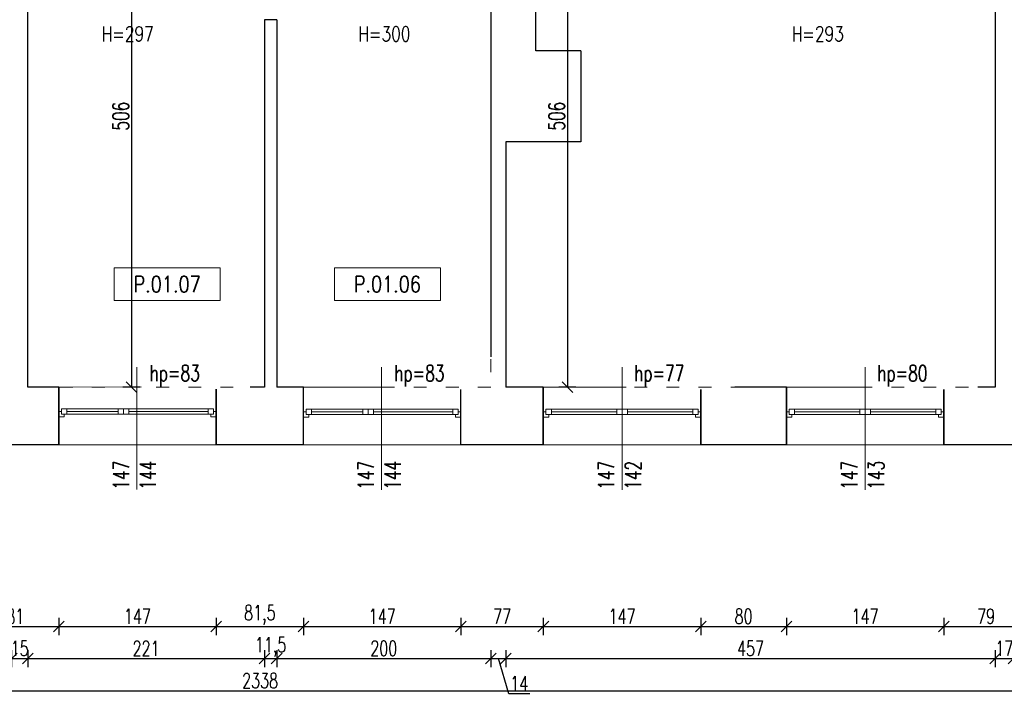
# Model space of a CAD drawing. Header units: inches. Extents: x 4551 to 8756, y -20806 to 359.
# Tile 11 of 35: x 5986 to 6905, y -8867 to -8232. Entities that reach past the tile are written whole.
import ezdxf

# ---------------------------------------------------------------- set-up
doc = ezdxf.new("R2010")
doc.units = ezdxf.units.IN
doc.header["$MEASUREMENT"] = 0
doc.linetypes.add('ACAD_ISO03W100', pattern=[30, 12, -18])
doc.layers.add('0_RID_NIEDRUKOWALNA', color=7, linetype='ACAD_ISO03W100', lineweight=0, plot=False)
for name, color, linetype, lineweight in [('0_RID_STOLARKA', 7, 'Continuous', 5), ('A-AREA-IDEN', 202, 'Continuous', 9), ('A_opisy-stolarka', 7, 'Continuous', 9), ('K-MUR', 1, 'Continuous', 30), ('K-WYMIARY', 150, 'Continuous', 5), ('WYMIAR_PB', 115, 'Continuous', 5)]:
    doc.layers.add(name, color=color, linetype=linetype, lineweight=lineweight)
doc.styles.add('1 100 MAŁE', font='romans.shx', dxfattribs={"width": 0.8, "height": 16})
doc.styles.add('RomanS', font='romans.shx', dxfattribs={"width": 0.8})
doc.styles.add('standard_1', font='romans.shx', dxfattribs={"width": 0.7})
doc.dimstyles.new('ISO-100', dxfattribs={"dimtxt": 15, "dimasz": 10, "dimexe": 8, "dimexo": 0.425, "dimgap": 2.5, "dimtad": 1, "dimdec": 1, "dimrnd": 0.5, "dimtxsty": 'standard_1', "dimblk": 'OBLIQUE', "dimcen": 10, "dimadec": 0, "dimazin": 0, "dimtfac": 1, "dimtdec": 0, "dimtmove": 0, "dimatfit": 3, "dimldrblk": 'OBLIQUE', "dimfxl": 8, "dimfxlon": 1, "dimarcsym": 0})

# ---------------------------------------------------------------- blocks, each defined once
blk = doc.blocks.new('_Oblique')
at = {"color": 0, "linetype": 'ByBlock', "lineweight": -2}
blk.add_line((-0.5, -0.5), (0.5, 0.5), dxfattribs=at)
blk = doc.blocks.new('*D96')
at = {"layer": 'Defpoints', "color": 0}
for p in [(5041.13, -8659.17), (7379.13, -8659.17), (7379.13, -8858.72)]:
    blk.add_point(p, dxfattribs=at)
at = {"layer": 'K-WYMIARY', "color": 0, "lineweight": -2}
for p, q in [((5041.13, -8850.72), (5041.13, -8866.72)), ((7379.13, -8850.72), (7379.13, -8866.72)), ((5041.13, -8858.72), (7379.13, -8858.72))]:
    blk.add_line(p, q, dxfattribs=at)
at = {"layer": 'K-WYMIARY', "color": 0, "lineweight": -2, "xscale": 10, "yscale": 10, "zscale": 10, "rotation": 180}
blk.add_blockref('_Oblique', (5041.13, -8858.72), dxfattribs=at)
at = {"layer": 'K-WYMIARY', "color": 0, "lineweight": -2, "xscale": 10, "yscale": 10, "zscale": 10}
blk.add_blockref('_Oblique', (7379.13, -8858.72), dxfattribs=at)
at = {"layer": 'K-WYMIARY', "color": 0, "insert": (6210.13, -8849.22), "char_height": 14, "attachment_point": 5, "style": 'standard_1'}
blk.add_mtext('2338', dxfattribs=at)
blk = doc.blocks.new('*D97')
at = {"layer": 'Defpoints', "color": 0}
for p in [(5978.13, -8575.17), (5993.13, -8575.17), (5993.13, -8828.72)]:
    blk.add_point(p, dxfattribs=at)
at = {"layer": 'K-WYMIARY', "color": 0, "lineweight": -2}
for p, q in [((5978.13, -8820.72), (5978.13, -8836.72)), ((5993.13, -8820.72), (5993.13, -8836.72)), ((5978.13, -8828.72), (5993.13, -8828.72))]:
    blk.add_line(p, q, dxfattribs=at)
at = {"layer": 'K-WYMIARY', "color": 0, "lineweight": -2, "xscale": 10, "yscale": 10, "zscale": 10, "rotation": 180}
blk.add_blockref('_Oblique', (5978.13, -8828.72), dxfattribs=at)
at = {"layer": 'K-WYMIARY', "color": 0, "lineweight": -2, "xscale": 10, "yscale": 10, "zscale": 10}
blk.add_blockref('_Oblique', (5993.13, -8828.72), dxfattribs=at)
at = {"layer": 'K-WYMIARY', "color": 0, "insert": (5985.63, -8819.22), "char_height": 14, "attachment_point": 5, "style": 'standard_1'}
blk.add_mtext('15', dxfattribs=at)
blk = doc.blocks.new('*D98')
at = {"layer": 'Defpoints', "color": 0}
for p in [(5993.13, -8575.17), (6214.13, -8575.17), (6214.13, -8828.72)]:
    blk.add_point(p, dxfattribs=at)
at = {"layer": 'K-WYMIARY', "color": 0, "lineweight": -2}
for p, q in [((5993.13, -8820.72), (5993.13, -8836.72)), ((6214.13, -8820.72), (6214.13, -8836.72)), ((5993.13, -8828.72), (6214.13, -8828.72))]:
    blk.add_line(p, q, dxfattribs=at)
at = {"layer": 'K-WYMIARY', "color": 0, "lineweight": -2, "xscale": 10, "yscale": 10, "zscale": 10, "rotation": 180}
blk.add_blockref('_Oblique', (5993.13, -8828.72), dxfattribs=at)
at = {"layer": 'K-WYMIARY', "color": 0, "lineweight": -2, "xscale": 10, "yscale": 10, "zscale": 10}
blk.add_blockref('_Oblique', (6214.13, -8828.72), dxfattribs=at)
at = {"layer": 'K-WYMIARY', "color": 0, "insert": (6103.63, -8819.22), "char_height": 14, "attachment_point": 5, "style": 'standard_1'}
blk.add_mtext('221', dxfattribs=at)
blk = doc.blocks.new('*D99')
at = {"layer": 'Defpoints', "color": 0}
for p in [(6214.13, -8575.17), (6225.63, -8575.17), (6225.63, -8828.72)]:
    blk.add_point(p, dxfattribs=at)
at = {"layer": 'K-WYMIARY', "color": 0, "lineweight": -2}
for p, q in [((6214.13, -8820.72), (6214.13, -8836.72)), ((6225.63, -8820.72), (6225.63, -8836.72)), ((6214.13, -8828.72), (6225.63, -8828.72))]:
    blk.add_line(p, q, dxfattribs=at)
at = {"layer": 'K-WYMIARY', "color": 0, "lineweight": -2, "xscale": 10, "yscale": 10, "zscale": 10, "rotation": 180}
blk.add_blockref('_Oblique', (6214.13, -8828.72), dxfattribs=at)
at = {"layer": 'K-WYMIARY', "color": 0, "lineweight": -2, "xscale": 10, "yscale": 10, "zscale": 10}
blk.add_blockref('_Oblique', (6225.63, -8828.72), dxfattribs=at)
at = {"layer": 'K-WYMIARY', "color": 0, "insert": (6219.88, -8817.88), "char_height": 14, "attachment_point": 5, "style": 'standard_1'}
blk.add_mtext('11,5', dxfattribs=at)
blk = doc.blocks.new('*D100')
at = {"layer": 'Defpoints', "color": 0}
for p in [(6225.63, -8575.17), (6425.63, -8575.17), (6425.63, -8828.72)]:
    blk.add_point(p, dxfattribs=at)
at = {"layer": 'K-WYMIARY', "color": 0, "lineweight": -2}
for p, q in [((6225.63, -8820.72), (6225.63, -8836.72)), ((6425.63, -8820.72), (6425.63, -8836.72)), ((6225.63, -8828.72), (6425.63, -8828.72))]:
    blk.add_line(p, q, dxfattribs=at)
at = {"layer": 'K-WYMIARY', "color": 0, "lineweight": -2, "xscale": 10, "yscale": 10, "zscale": 10, "rotation": 180}
blk.add_blockref('_Oblique', (6225.63, -8828.72), dxfattribs=at)
at = {"layer": 'K-WYMIARY', "color": 0, "lineweight": -2, "xscale": 10, "yscale": 10, "zscale": 10}
blk.add_blockref('_Oblique', (6425.63, -8828.72), dxfattribs=at)
at = {"layer": 'K-WYMIARY', "color": 0, "insert": (6325.63, -8819.22), "char_height": 14, "attachment_point": 5, "style": 'standard_1'}
blk.add_mtext('200', dxfattribs=at)
blk = doc.blocks.new('*D101')
at = {"layer": 'Defpoints', "color": 0}
for p in [(6425.63, -8575.17), (6439.63, -8575.17), (6439.63, -8828.72)]:
    blk.add_point(p, dxfattribs=at)
at = {"layer": 'K-WYMIARY', "color": 0, "lineweight": -2}
for p, q in [((6425.63, -8820.72), (6425.63, -8836.72)), ((6439.63, -8820.72), (6439.63, -8836.72)), ((6425.63, -8828.72), (6439.63, -8828.72)), ((6442.46, -8861.47), (6432.63, -8828.72)), ((6461.92, -8861.47), (6442.46, -8861.47))]:
    blk.add_line(p, q, dxfattribs=at)
at = {"layer": 'K-WYMIARY', "color": 0, "lineweight": -2, "xscale": 10, "yscale": 10, "zscale": 10, "rotation": 180}
blk.add_blockref('_Oblique', (6425.63, -8828.72), dxfattribs=at)
at = {"layer": 'K-WYMIARY', "color": 0, "lineweight": -2, "xscale": 10, "yscale": 10, "zscale": 10}
blk.add_blockref('_Oblique', (6439.63, -8828.72), dxfattribs=at)
at = {"layer": 'K-WYMIARY', "color": 0, "insert": (6452.19, -8851.97), "char_height": 14, "attachment_point": 5, "style": 'standard_1'}
blk.add_mtext('14', dxfattribs=at)
blk = doc.blocks.new('*D102')
at = {"layer": 'Defpoints', "color": 0}
for p in [(6439.63, -8575.17), (6896.63, -8575.17), (6896.63, -8828.72)]:
    blk.add_point(p, dxfattribs=at)
at = {"layer": 'K-WYMIARY', "color": 0, "lineweight": -2}
for p, q in [((6439.63, -8820.72), (6439.63, -8836.72)), ((6896.63, -8820.72), (6896.63, -8836.72)), ((6439.63, -8828.72), (6896.63, -8828.72))]:
    blk.add_line(p, q, dxfattribs=at)
at = {"layer": 'K-WYMIARY', "color": 0, "lineweight": -2, "xscale": 10, "yscale": 10, "zscale": 10, "rotation": 180}
blk.add_blockref('_Oblique', (6439.63, -8828.72), dxfattribs=at)
at = {"layer": 'K-WYMIARY', "color": 0, "lineweight": -2, "xscale": 10, "yscale": 10, "zscale": 10}
blk.add_blockref('_Oblique', (6896.63, -8828.72), dxfattribs=at)
at = {"layer": 'K-WYMIARY', "color": 0, "insert": (6668.13, -8819.22), "char_height": 14, "attachment_point": 5, "style": 'standard_1'}
blk.add_mtext('457', dxfattribs=at)
blk = doc.blocks.new('*D103')
at = {"layer": 'Defpoints', "color": 0}
for p in [(6896.63, -8575.17), (6913.63, -8575.17), (6913.63, -8828.72)]:
    blk.add_point(p, dxfattribs=at)
at = {"layer": 'K-WYMIARY', "color": 0, "lineweight": -2}
for p, q in [((6896.63, -8820.72), (6896.63, -8836.72)), ((6913.63, -8820.72), (6913.63, -8836.72)), ((6896.63, -8828.72), (6913.63, -8828.72))]:
    blk.add_line(p, q, dxfattribs=at)
at = {"layer": 'K-WYMIARY', "color": 0, "lineweight": -2, "xscale": 10, "yscale": 10, "zscale": 10, "rotation": 180}
blk.add_blockref('_Oblique', (6896.63, -8828.72), dxfattribs=at)
at = {"layer": 'K-WYMIARY', "color": 0, "lineweight": -2, "xscale": 10, "yscale": 10, "zscale": 10}
blk.add_blockref('_Oblique', (6913.63, -8828.72), dxfattribs=at)
at = {"layer": 'K-WYMIARY', "color": 0, "insert": (6905.13, -8819.22), "char_height": 14, "attachment_point": 5, "style": 'standard_1'}
blk.add_mtext('17', dxfattribs=at)
blk = doc.blocks.new('*D116')
at = {"layer": 'Defpoints', "color": 0}
for p in [(5940.93, -8629.17), (6022.13, -8629.17), (6022.13, -8798.72)]:
    blk.add_point(p, dxfattribs=at)
at = {"layer": 'K-WYMIARY', "color": 0, "lineweight": -2}
for p, q in [((5940.93, -8790.72), (5940.93, -8806.72)), ((5940.93, -8798.72), (6022.13, -8798.72)), ((6022.13, -8790.72), (6022.13, -8806.72))]:
    blk.add_line(p, q, dxfattribs=at)
at = {"layer": 'K-WYMIARY', "color": 0, "lineweight": -2, "xscale": 10, "yscale": 10, "zscale": 10, "rotation": 180}
blk.add_blockref('_Oblique', (5940.93, -8798.72), dxfattribs=at)
at = {"layer": 'K-WYMIARY', "color": 0, "lineweight": -2, "xscale": 10, "yscale": 10, "zscale": 10}
blk.add_blockref('_Oblique', (6022.13, -8798.72), dxfattribs=at)
at = {"layer": 'K-WYMIARY', "color": 0, "insert": (5981.53, -8789.22), "char_height": 14, "attachment_point": 5, "style": 'standard_1'}
blk.add_mtext('81', dxfattribs=at)
blk = doc.blocks.new('*D117')
at = {"layer": 'Defpoints', "color": 0}
for p in [(6022.13, -8629.17), (6169.13, -8629.69), (6169.13, -8798.72)]:
    blk.add_point(p, dxfattribs=at)
at = {"layer": 'K-WYMIARY', "color": 0, "lineweight": -2}
for p, q in [((6022.13, -8790.72), (6022.13, -8806.72)), ((6022.13, -8798.72), (6169.13, -8798.72)), ((6169.13, -8790.72), (6169.13, -8806.72))]:
    blk.add_line(p, q, dxfattribs=at)
at = {"layer": 'K-WYMIARY', "color": 0, "lineweight": -2, "xscale": 10, "yscale": 10, "zscale": 10, "rotation": 180}
blk.add_blockref('_Oblique', (6022.13, -8798.72), dxfattribs=at)
at = {"layer": 'K-WYMIARY', "color": 0, "lineweight": -2, "xscale": 10, "yscale": 10, "zscale": 10}
blk.add_blockref('_Oblique', (6169.13, -8798.72), dxfattribs=at)
at = {"layer": 'K-WYMIARY', "color": 0, "insert": (6095.63, -8789.22), "char_height": 14, "attachment_point": 5, "style": 'standard_1'}
blk.add_mtext('147', dxfattribs=at)
blk = doc.blocks.new('*D118')
at = {"layer": 'Defpoints', "color": 0}
for p in [(6169.13, -8629.69), (6250.63, -8629.17), (6250.63, -8798.72)]:
    blk.add_point(p, dxfattribs=at)
at = {"layer": 'K-WYMIARY', "color": 0, "lineweight": -2}
for p, q in [((6169.13, -8790.72), (6169.13, -8806.72)), ((6169.13, -8798.72), (6250.63, -8798.72)), ((6250.63, -8790.72), (6250.63, -8806.72))]:
    blk.add_line(p, q, dxfattribs=at)
at = {"layer": 'K-WYMIARY', "color": 0, "lineweight": -2, "xscale": 10, "yscale": 10, "zscale": 10, "rotation": 180}
blk.add_blockref('_Oblique', (6169.13, -8798.72), dxfattribs=at)
at = {"layer": 'K-WYMIARY', "color": 0, "lineweight": -2, "xscale": 10, "yscale": 10, "zscale": 10}
blk.add_blockref('_Oblique', (6250.63, -8798.72), dxfattribs=at)
at = {"layer": 'K-WYMIARY', "color": 0, "insert": (6209.88, -8787.88), "char_height": 14, "attachment_point": 5, "style": 'standard_1'}
blk.add_mtext('81,5', dxfattribs=at)
blk = doc.blocks.new('*D119')
at = {"layer": 'Defpoints', "color": 0}
for p in [(6250.63, -8629.17), (6397.63, -8629.17), (6397.63, -8798.72)]:
    blk.add_point(p, dxfattribs=at)
at = {"layer": 'K-WYMIARY', "color": 0, "lineweight": -2}
for p, q in [((6250.63, -8790.72), (6250.63, -8806.72)), ((6250.63, -8798.72), (6397.63, -8798.72)), ((6397.63, -8790.72), (6397.63, -8806.72))]:
    blk.add_line(p, q, dxfattribs=at)
at = {"layer": 'K-WYMIARY', "color": 0, "lineweight": -2, "xscale": 10, "yscale": 10, "zscale": 10, "rotation": 180}
blk.add_blockref('_Oblique', (6250.63, -8798.72), dxfattribs=at)
at = {"layer": 'K-WYMIARY', "color": 0, "lineweight": -2, "xscale": 10, "yscale": 10, "zscale": 10}
blk.add_blockref('_Oblique', (6397.63, -8798.72), dxfattribs=at)
at = {"layer": 'K-WYMIARY', "color": 0, "insert": (6324.13, -8789.22), "char_height": 14, "attachment_point": 5, "style": 'standard_1'}
blk.add_mtext('147', dxfattribs=at)
blk = doc.blocks.new('*D120')
at = {"layer": 'Defpoints', "color": 0}
for p in [(6397.63, -8629.17), (6474.63, -8629.17), (6474.63, -8798.72)]:
    blk.add_point(p, dxfattribs=at)
at = {"layer": 'K-WYMIARY', "color": 0, "lineweight": -2}
for p, q in [((6397.63, -8790.72), (6397.63, -8806.72)), ((6397.63, -8798.72), (6474.63, -8798.72)), ((6474.63, -8790.72), (6474.63, -8806.72))]:
    blk.add_line(p, q, dxfattribs=at)
at = {"layer": 'K-WYMIARY', "color": 0, "lineweight": -2, "xscale": 10, "yscale": 10, "zscale": 10, "rotation": 180}
blk.add_blockref('_Oblique', (6397.63, -8798.72), dxfattribs=at)
at = {"layer": 'K-WYMIARY', "color": 0, "lineweight": -2, "xscale": 10, "yscale": 10, "zscale": 10}
blk.add_blockref('_Oblique', (6474.63, -8798.72), dxfattribs=at)
at = {"layer": 'K-WYMIARY', "color": 0, "insert": (6436.13, -8789.22), "char_height": 14, "attachment_point": 5, "style": 'standard_1'}
blk.add_mtext('77', dxfattribs=at)
blk = doc.blocks.new('*D121')
at = {"layer": 'Defpoints', "color": 0}
for p in [(6474.63, -8629.17), (6621.63, -8629.17), (6621.63, -8798.72)]:
    blk.add_point(p, dxfattribs=at)
at = {"layer": 'K-WYMIARY', "color": 0, "lineweight": -2}
for p, q in [((6474.63, -8790.72), (6474.63, -8806.72)), ((6474.63, -8798.72), (6621.63, -8798.72)), ((6621.63, -8790.72), (6621.63, -8806.72))]:
    blk.add_line(p, q, dxfattribs=at)
at = {"layer": 'K-WYMIARY', "color": 0, "lineweight": -2, "xscale": 10, "yscale": 10, "zscale": 10, "rotation": 180}
blk.add_blockref('_Oblique', (6474.63, -8798.72), dxfattribs=at)
at = {"layer": 'K-WYMIARY', "color": 0, "lineweight": -2, "xscale": 10, "yscale": 10, "zscale": 10}
blk.add_blockref('_Oblique', (6621.63, -8798.72), dxfattribs=at)
at = {"layer": 'K-WYMIARY', "color": 0, "insert": (6548.13, -8789.22), "char_height": 14, "attachment_point": 5, "style": 'standard_1'}
blk.add_mtext('147', dxfattribs=at)
blk = doc.blocks.new('*D122')
at = {"layer": 'Defpoints', "color": 0}
for p in [(6621.63, -8629.17), (6701.63, -8629.17), (6701.63, -8798.72)]:
    blk.add_point(p, dxfattribs=at)
at = {"layer": 'K-WYMIARY', "color": 0, "lineweight": -2}
for p, q in [((6621.63, -8790.72), (6621.63, -8806.72)), ((6621.63, -8798.72), (6701.63, -8798.72)), ((6701.63, -8790.72), (6701.63, -8806.72))]:
    blk.add_line(p, q, dxfattribs=at)
at = {"layer": 'K-WYMIARY', "color": 0, "lineweight": -2, "xscale": 10, "yscale": 10, "zscale": 10, "rotation": 180}
blk.add_blockref('_Oblique', (6621.63, -8798.72), dxfattribs=at)
at = {"layer": 'K-WYMIARY', "color": 0, "lineweight": -2, "xscale": 10, "yscale": 10, "zscale": 10}
blk.add_blockref('_Oblique', (6701.63, -8798.72), dxfattribs=at)
at = {"layer": 'K-WYMIARY', "color": 0, "insert": (6661.63, -8789.22), "char_height": 14, "attachment_point": 5, "style": 'standard_1'}
blk.add_mtext('80', dxfattribs=at)
blk = doc.blocks.new('*D123')
at = {"layer": 'Defpoints', "color": 0}
for p in [(6701.63, -8629.17), (6848.63, -8629.17), (6848.63, -8798.72)]:
    blk.add_point(p, dxfattribs=at)
at = {"layer": 'K-WYMIARY', "color": 0, "lineweight": -2}
for p, q in [((6701.63, -8790.72), (6701.63, -8806.72)), ((6701.63, -8798.72), (6848.63, -8798.72)), ((6848.63, -8790.72), (6848.63, -8806.72))]:
    blk.add_line(p, q, dxfattribs=at)
at = {"layer": 'K-WYMIARY', "color": 0, "lineweight": -2, "xscale": 10, "yscale": 10, "zscale": 10, "rotation": 180}
blk.add_blockref('_Oblique', (6701.63, -8798.72), dxfattribs=at)
at = {"layer": 'K-WYMIARY', "color": 0, "lineweight": -2, "xscale": 10, "yscale": 10, "zscale": 10}
blk.add_blockref('_Oblique', (6848.63, -8798.72), dxfattribs=at)
at = {"layer": 'K-WYMIARY', "color": 0, "insert": (6775.13, -8789.22), "char_height": 14, "attachment_point": 5, "style": 'standard_1'}
blk.add_mtext('147', dxfattribs=at)
blk = doc.blocks.new('*D124')
at = {"layer": 'Defpoints', "color": 0}
for p in [(6848.63, -8629.17), (6927.63, -8629.17), (6927.63, -8798.72)]:
    blk.add_point(p, dxfattribs=at)
at = {"layer": 'K-WYMIARY', "color": 0, "lineweight": -2}
for p, q in [((6848.63, -8790.72), (6848.63, -8806.72)), ((6848.63, -8798.72), (6927.63, -8798.72)), ((6927.63, -8790.72), (6927.63, -8806.72))]:
    blk.add_line(p, q, dxfattribs=at)
at = {"layer": 'K-WYMIARY', "color": 0, "lineweight": -2, "xscale": 10, "yscale": 10, "zscale": 10, "rotation": 180}
blk.add_blockref('_Oblique', (6848.63, -8798.72), dxfattribs=at)
at = {"layer": 'K-WYMIARY', "color": 0, "lineweight": -2, "xscale": 10, "yscale": 10, "zscale": 10}
blk.add_blockref('_Oblique', (6927.63, -8798.72), dxfattribs=at)
at = {"layer": 'K-WYMIARY', "color": 0, "insert": (6888.13, -8789.22), "char_height": 14, "attachment_point": 5, "style": 'standard_1'}
blk.add_mtext('79', dxfattribs=at)
blk = doc.blocks.new('*D328')
at = {"layer": 'Defpoints', "color": 0}
for p in [(6214.13, -8069.17), (6090, -8575.17), (6195.13, -8575.17)]:
    blk.add_point(p, dxfattribs=at)
at = {"layer": 'K-WYMIARY', "color": 0, "lineweight": -2}
for p, q in [((6098, -8069.17), (6082, -8069.17)), ((6090, -8069.17), (6090, -8575.17)), ((6098, -8575.17), (6082, -8575.17))]:
    blk.add_line(p, q, dxfattribs=at)
at = {"layer": 'K-WYMIARY', "color": 0, "lineweight": -2, "xscale": 10, "yscale": 10, "zscale": 10}
for p, rotation in [((6090, -8069.17), 90), ((6090, -8575.17), 270)]:
    blk.add_blockref('_Oblique', p, dxfattribs=dict(at, rotation=rotation))
at = {"layer": 'K-WYMIARY', "color": 0, "insert": (6080, -8322.17), "char_height": 15, "attachment_point": 5, "rotation": 90, "style": 'standard_1'}
blk.add_mtext('506', dxfattribs=at)
blk = doc.blocks.new('*D330')
at = {"layer": 'Defpoints', "color": 0}
for p in [(6602.27, -8069.17), (6497.13, -8575.17), (6602.27, -8575.17)]:
    blk.add_point(p, dxfattribs=at)
at = {"layer": 'K-WYMIARY', "color": 0, "lineweight": -2}
for p, q in [((6505.13, -8069.17), (6489.13, -8069.17)), ((6497.13, -8069.17), (6497.13, -8575.17)), ((6505.13, -8575.17), (6489.13, -8575.17))]:
    blk.add_line(p, q, dxfattribs=at)
at = {"layer": 'K-WYMIARY', "color": 0, "lineweight": -2, "xscale": 10, "yscale": 10, "zscale": 10}
for p, rotation in [((6497.13, -8069.17), 90), ((6497.13, -8575.17), 270)]:
    blk.add_blockref('_Oblique', p, dxfattribs=dict(at, rotation=rotation))
at = {"layer": 'K-WYMIARY', "color": 0, "insert": (6487.13, -8322.17), "char_height": 15, "attachment_point": 5, "rotation": 90, "style": 'standard_1'}
blk.add_mtext('506', dxfattribs=at)

msp = doc.modelspace()

# ---------------------------------------------------------------- linework, layer by layer
at = {"layer": '0_RID_STOLARKA'}
for p, q in [((6024.63, -8595.54), (6029.63, -8595.54)), ((6024.63, -8600.54), (6024.63, -8595.54)), ((6161.63, -8595.54), (6029.63, -8595.54)), ((6161.63, -8595.54), (6029.63, -8595.54)), ((6029.63, -8595.54), (6029.63, -8600.54)), ((6077.63, -8595.54), (6082.63, -8595.54)), ((6077.63, -8600.54), (6077.63, -8595.54)), ((6082.63, -8595.54), (6082.63, -8600.54)), ((6082.63, -8595.54), (6087.63, -8595.54)), ((6082.63, -8600.54), (6082.63, -8595.54)), ((6087.63, -8595.54), (6087.63, -8600.54)), ((6166.63, -8595.54), (6161.63, -8595.54)), ((6161.63, -8595.54), (6161.63, -8600.54)), ((6166.63, -8600.54), (6166.63, -8595.54)), ((6253.13, -8595.67), (6258.13, -8595.67)), ((6253.13, -8600.67), (6253.13, -8595.67)), ((6390.13, -8595.67), (6258.13, -8595.67)), ((6390.13, -8595.67), (6258.13, -8595.67)), ((6258.13, -8595.67), (6258.13, -8600.67)), ((6306.13, -8595.67), (6311.13, -8595.67)), ((6306.13, -8600.67), (6306.13, -8595.67)), ((6311.13, -8595.67), (6311.13, -8600.67)), ((6311.13, -8595.67), (6316.13, -8595.67)), ((6311.13, -8600.67), (6311.13, -8595.67)), ((6316.13, -8595.67), (6316.13, -8600.67)), ((6395.13, -8595.67), (6390.13, -8595.67)), ((6390.13, -8595.67), (6390.13, -8600.67)), ((6395.13, -8600.67), (6395.13, -8595.67)), ((6477.13, -8595.67), (6482.13, -8595.67)), ((6477.13, -8600.67), (6477.13, -8595.67)), ((6482.13, -8595.67), (6614.13, -8595.67)), ((6482.13, -8595.67), (6614.13, -8595.67)), ((6482.13, -8595.67), (6482.13, -8600.67)), ((6548.13, -8595.67), (6543.13, -8595.67)), ((6543.13, -8595.67), (6543.13, -8600.67)), ((6553.13, -8595.67), (6548.13, -8595.67)), ((6548.13, -8595.67), (6548.13, -8600.67)), ((6548.13, -8600.67), (6548.13, -8595.67)), ((6553.13, -8600.67), (6553.13, -8595.67)), ((6619.13, -8595.67), (6614.13, -8595.67)), ((6614.13, -8595.67), (6614.13, -8600.67)), ((6619.13, -8600.67), (6619.13, -8595.67)), ((6704.13, -8595.67), (6709.13, -8595.67)), ((6704.13, -8600.67), (6704.13, -8595.67)), ((6709.13, -8595.67), (6841.13, -8595.67)), ((6709.13, -8595.67), (6841.13, -8595.67)), ((6709.13, -8595.67), (6709.13, -8600.67)), ((6775.13, -8595.67), (6770.13, -8595.67)), ((6770.13, -8595.67), (6770.13, -8600.67)), ((6780.13, -8595.67), (6775.13, -8595.67)), ((6775.13, -8595.67), (6775.13, -8600.67)), ((6775.13, -8600.67), (6775.13, -8595.67)), ((6780.13, -8600.67), (6780.13, -8595.67)), ((6846.13, -8595.67), (6841.13, -8595.67)), ((6841.13, -8595.67), (6841.13, -8600.67)), ((6846.13, -8600.67), (6846.13, -8595.67)), ((6022.13, -8598.04), (6024.63, -8598.04)), ((6022.13, -8603.04), (6022.13, -8598.04)), ((6027.13, -8603.04), (6022.13, -8603.04)), ((6024.63, -8598.04), (6024.63, -8600.54)), ((6024.63, -8600.54), (6027.13, -8600.54)), ((6029.63, -8600.54), (6024.63, -8600.54)), ((6027.13, -8600.54), (6027.13, -8603.04)), ((6077.63, -8598.04), (6029.63, -8598.04)), ((6161.63, -8600.54), (6029.63, -8600.54)), ((6077.63, -8600.54), (6080.13, -8600.54)), ((6082.63, -8600.54), (6077.63, -8600.54)), ((6082.63, -8600.54), (6085.13, -8600.54)), ((6087.63, -8600.54), (6082.63, -8600.54)), ((6161.63, -8598.04), (6087.63, -8598.04)), ((6161.63, -8600.54), (6166.63, -8600.54)), ((6166.63, -8600.54), (6164.13, -8600.54)), ((6164.13, -8600.54), (6164.13, -8603.04)), ((6164.13, -8603.04), (6169.13, -8603.04)), ((6169.13, -8598.04), (6166.63, -8598.04)), ((6166.63, -8598.04), (6166.63, -8600.54)), ((6169.13, -8603.04), (6169.13, -8598.04)), ((6250.63, -8598.17), (6253.13, -8598.17)), ((6250.63, -8603.17), (6250.63, -8598.17)), ((6255.63, -8603.17), (6250.63, -8603.17)), ((6253.13, -8598.17), (6253.13, -8600.67)), ((6253.13, -8600.67), (6255.63, -8600.67)), ((6258.13, -8600.67), (6253.13, -8600.67)), ((6255.63, -8600.67), (6255.63, -8603.17)), ((6306.13, -8598.17), (6258.13, -8598.17)), ((6390.13, -8600.67), (6258.13, -8600.67)), ((6306.13, -8600.67), (6308.63, -8600.67)), ((6311.13, -8600.67), (6306.13, -8600.67)), ((6311.13, -8600.67), (6313.63, -8600.67)), ((6316.13, -8600.67), (6311.13, -8600.67)), ((6390.13, -8598.17), (6316.13, -8598.17)), ((6390.13, -8600.67), (6395.13, -8600.67)), ((6395.13, -8600.67), (6392.63, -8600.67)), ((6392.63, -8600.67), (6392.63, -8603.17)), ((6392.63, -8603.17), (6397.63, -8603.17)), ((6397.63, -8598.17), (6395.13, -8598.17)), ((6395.13, -8598.17), (6395.13, -8600.67)), ((6397.63, -8603.17), (6397.63, -8598.17)), ((6474.63, -8598.17), (6477.13, -8598.17)), ((6474.63, -8603.17), (6474.63, -8598.17)), ((6479.63, -8603.17), (6474.63, -8603.17)), ((6477.13, -8598.17), (6477.13, -8600.67)), ((6477.13, -8600.67), (6479.63, -8600.67)), ((6482.13, -8600.67), (6477.13, -8600.67)), ((6479.63, -8600.67), (6479.63, -8603.17)), ((6482.13, -8598.17), (6543.13, -8598.17)), ((6482.13, -8600.67), (6614.13, -8600.67)), ((6543.13, -8600.67), (6548.13, -8600.67)), ((6548.13, -8600.67), (6545.63, -8600.67)), ((6548.13, -8600.67), (6553.13, -8600.67)), ((6553.13, -8600.67), (6550.63, -8600.67)), ((6553.13, -8598.17), (6614.13, -8598.17)), ((6614.13, -8600.67), (6619.13, -8600.67)), ((6619.13, -8600.67), (6616.63, -8600.67)), ((6616.63, -8600.67), (6616.63, -8603.17)), ((6616.63, -8603.17), (6621.63, -8603.17)), ((6621.63, -8598.17), (6619.13, -8598.17)), ((6619.13, -8598.17), (6619.13, -8600.67)), ((6621.63, -8603.17), (6621.63, -8598.17)), ((6701.63, -8598.17), (6704.13, -8598.17)), ((6701.63, -8603.17), (6701.63, -8598.17)), ((6706.63, -8603.17), (6701.63, -8603.17)), ((6704.13, -8598.17), (6704.13, -8600.67)), ((6704.13, -8600.67), (6706.63, -8600.67)), ((6709.13, -8600.67), (6704.13, -8600.67)), ((6706.63, -8600.67), (6706.63, -8603.17)), ((6709.13, -8598.17), (6770.13, -8598.17)), ((6709.13, -8600.67), (6841.13, -8600.67)), ((6770.13, -8600.67), (6775.13, -8600.67)), ((6775.13, -8600.67), (6772.63, -8600.67)), ((6775.13, -8600.67), (6780.13, -8600.67)), ((6780.13, -8600.67), (6777.63, -8600.67)), ((6780.13, -8598.17), (6841.13, -8598.17)), ((6841.13, -8600.67), (6846.13, -8600.67)), ((6846.13, -8600.67), (6843.63, -8600.67)), ((6843.63, -8600.67), (6843.63, -8603.17)), ((6843.63, -8603.17), (6848.63, -8603.17)), ((6848.63, -8598.17), (6846.13, -8598.17)), ((6846.13, -8598.17), (6846.13, -8600.67)), ((6848.63, -8603.17), (6848.63, -8598.17))]:
    msp.add_line(p, q, dxfattribs=at)
at = {"layer": 'A_opisy-stolarka'}
for p, q in [((6095.13, -8556.41), (6095.13, -8670.88)), ((6323.63, -8556.54), (6323.63, -8671.01)), ((6548.13, -8556.54), (6548.13, -8671.01)), ((6775.13, -8556.54), (6775.13, -8671.01))]:
    msp.add_line(p, q, dxfattribs=at)
at = {"layer": 'K-MUR'}
for p, q in [((6425.63, -8069.17), (6425.63, -8575.17)), ((6896.63, -8069.17), (6896.63, -8575.17)), ((6467.63, -8261.17), (6467.63, -8125.17)), ((6214.13, -8232.17), (6214.13, -8575.17)), ((6225.63, -8232.17), (6214.13, -8232.17)), ((6225.63, -8232.17), (6225.63, -8575.17)), ((6509.63, -8261.17), (6509.63, -8346.17)), ((6439.63, -8346.17), (6439.63, -8575.17)), ((6022.13, -8629.04), (6022.13, -8575.04)), ((6022.13, -8629.04), (6022.13, -8575.04)), ((6022.13, -8575.17), (6022.13, -8629.17)), ((6169.13, -8629.04), (6169.13, -8575.04)), ((6169.13, -8629.04), (6169.13, -8575.04)), ((6169.13, -8575.17), (6169.13, -8629.17)), ((6250.63, -8629.17), (6250.63, -8575.17)), ((6250.63, -8629.17), (6250.63, -8575.17)), ((6397.63, -8629.17), (6397.63, -8575.17)), ((6397.63, -8629.17), (6397.63, -8575.17)), ((6474.63, -8629.17), (6474.63, -8575.17)), ((6474.63, -8575.17), (6474.63, -8629.17)), ((6474.63, -8575.17), (6474.63, -8629.17)), ((6474.63, -8575.17), (6474.63, -8629.17)), ((6621.63, -8629.17), (6621.63, -8575.17)), ((6621.63, -8575.17), (6621.63, -8629.17)), ((6621.63, -8575.17), (6621.63, -8629.17)), ((6621.63, -8575.17), (6621.63, -8629.17)), ((6701.63, -8629.17), (6701.63, -8575.17)), ((6701.63, -8575.17), (6701.63, -8629.17)), ((6701.63, -8575.17), (6701.63, -8629.17)), ((6701.63, -8575.17), (6701.63, -8629.17)), ((6848.63, -8629.17), (6848.63, -8575.17)), ((6848.63, -8575.17), (6848.63, -8629.17)), ((6848.63, -8575.17), (6848.63, -8629.17)), ((6848.63, -8575.17), (6848.63, -8629.17))]:
    msp.add_line(p, q, dxfattribs=at)
for points in [[(5993.13, -8575.17), (5993.13, -8222.17)], [(6509.63, -8261.17), (6467.63, -8261.17)], [(6509.63, -8346.17), (6439.63, -8346.17)], [(6022.13, -8575.17), (5993.13, -8575.17)], [(6214.13, -8575.17), (6169.13, -8575.17)], [(6250.63, -8575.17), (6225.63, -8575.17)], [(6425.63, -8575.17), (6397.63, -8575.17)], [(6474.63, -8575.17), (6439.63, -8575.17)], [(6701.63, -8575.17), (6621.63, -8575.17)], [(6896.63, -8575.17), (6848.63, -8575.17)], [(6022.13, -8629.17), (5942.13, -8629.17)], [(6250.63, -8629.17), (6169.13, -8629.17)], [(6474.63, -8629.17), (6397.63, -8629.17)], [(6701.63, -8629.17), (6621.63, -8629.17)], [(6927.63, -8629.17), (6848.63, -8629.17)]]:
    msp.add_lwpolyline(points, dxfattribs=at)
at = {"layer": 'K-MUR', "color": 7, "lineweight": 9}
for points in [[(6022.13, -8629.17), (6169.13, -8629.04), (6169.13, -8575.04), (6022.13, -8575.17)], [(6250.63, -8629.17), (6397.63, -8629.17), (6397.63, -8575.17), (6250.63, -8575.17)], [(6474.63, -8629.17), (6621.63, -8629.17), (6621.63, -8575.17), (6474.63, -8575.17)], [(6701.63, -8629.17), (6848.63, -8629.17), (6848.63, -8575.17), (6701.63, -8575.17)]]:
    msp.add_lwpolyline(points, close=True, dxfattribs=at)

# ---------------------------------------------------------------- texts
at = {"layer": 'A-AREA-IDEN', "lineweight": 18, "char_height": 15.12, "width": 83.9119, "attachment_point": 5, "line_spacing_factor": 0.964689, "style": 'RomanS', "bg_fill": 16}
for s, insert in [('P.01.07', (6123.32, -8479.01)), ('P.01.06', (6329.01, -8479.01))]:
    msp.add_mtext(s, dxfattribs=dict(at, insert=insert))
at = {"layer": 'A_opisy-stolarka', "char_height": 15, "width": 86.1308, "attachment_point": 3, "rotation": 90, "style": 'standard_1'}
for s, insert in [('147\\P144', (6072.92, -8643.98)), ('147\\P144', (6301.42, -8644.11)), ('{\\Fromans.shx|c1;147\\P142}', (6525.92, -8644.11)), ('{\\Fromans.shx|c1;147\\P143}', (6752.92, -8644.11))]:
    msp.add_mtext(s, dxfattribs=dict(at, insert=insert))
at = {"layer": 'WYMIAR_PB', "char_height": 14, "attachment_point": 1, "style": '1 100 MAŁE'}
for s, insert in [('{\\Fsimplex.shx|c238;\\W0.75;H=297}', (6062.21, -8238.27)), ('{\\Fsimplex.shx|c238;\\W0.75;H=300}', (6301.92, -8238.27)), ('{\\Fsimplex.shx|c238;\\W0.75;H=293}', (6706.66, -8238.27))]:
    msp.add_mtext_dynamic_manual_height_columns(s, width=64.0321, gutter_width=12.5, heights=[-14], dxfattribs=dict(at, insert=insert))

# ---------------------------------------------------------------- dimensions: what is measured, and where the dimension line sits
at = {"layer": 'K-WYMIARY'}
for base, p1, p2, picture, middle in [((5993.13, -8828.72), (5978.13, -8575.17), (5993.13, -8575.17), '*D97', (5985.63, -8828.72)), ((6913.63, -8828.72), (6896.63, -8575.17), (6913.63, -8575.17), '*D103', (6905.13, -8828.72))]:
    dim = msp.add_linear_dim(base=base, p1=p1, p2=p2, dimstyle='ISO-100', override={"dimtxt": 14, "dimtmove": 1}, dxfattribs=at)
    dim.commit()
    dim.dimension.update_dxf_attribs({"geometry": picture, "text_midpoint": middle, "dimtype": 160})
for base, p1, p2, override, picture, middle in [((6022.13, -8798.72), (5940.93, -8629.17), (6022.13, -8629.17), {"dimtxt": 14, "dimtmove": 1}, '*D116', (5981.53, -8789.22)), ((6169.13, -8798.72), (6022.13, -8629.17), (6169.13, -8629.69), {"dimtxt": 14, "dimtmove": 1}, '*D117', (6095.63, -8789.22)), ((6250.63, -8798.72), (6169.13, -8629.69), (6250.63, -8629.17), {"dimtxt": 14, "dimtmove": 1}, '*D118', (6209.88, -8787.88)), ((6397.63, -8798.72), (6250.63, -8629.17), (6397.63, -8629.17), {"dimtxt": 14, "dimtmove": 1}, '*D119', (6324.13, -8789.22)), ((6474.63, -8798.72), (6397.63, -8629.17), (6474.63, -8629.17), {"dimtxt": 14, "dimtmove": 1}, '*D120', (6436.13, -8789.22)), ((6621.63, -8798.72), (6474.63, -8629.17), (6621.63, -8629.17), {"dimtxt": 14, "dimtmove": 1}, '*D121', (6548.13, -8789.22)), ((6701.63, -8798.72), (6621.63, -8629.17), (6701.63, -8629.17), {"dimtxt": 14, "dimtmove": 1}, '*D122', (6661.63, -8789.22)), ((6848.63, -8798.72), (6701.63, -8629.17), (6848.63, -8629.17), {"dimtxt": 14, "dimtmove": 1}, '*D123', (6775.13, -8789.22)), ((6927.63, -8798.72), (6848.63, -8629.17), (6927.63, -8629.17), {"dimtxt": 14, "dimtmove": 1}, '*D124', (6888.13, -8789.22)), ((7379.13, -8858.72), (5041.13, -8659.17), (7379.13, -8659.17), {"dimtxt": 14, "dimblk": 'Oblique', "dimtmove": 1}, '*D96', (6210.13, -8849.22))]:
    dim = msp.add_linear_dim(base=base, p1=p1, p2=p2, dimstyle='ISO-100', override=override, dxfattribs=at)
    dim.commit()
    dim.dimension.update_dxf_attribs({"geometry": picture, "text_midpoint": middle})

# ---------------------------------------------------------------- next in the draw order: texts
at = {"layer": 'A_opisy-stolarka', "char_height": 15, "width": 86.1308, "attachment_point": 1, "style": 'standard_1', "bg_fill": 2}
for s, insert in [('\\pxsm0.8;{\\Fromans.shx|c1;hp=83}', (6107.05, -8554.52)), ('\\pxsm0.8;{\\Fromans.shx|c1;hp=83}', (6335.55, -8554.65)), ('\\pxsm0.8;{\\Fromans.shx|c1;hp=77}', (6559.55, -8554.65)), ('\\pxsm0.8;{\\Fromans.shx|c1;hp=80}', (6786.55, -8554.65))]:
    msp.add_mtext(s, dxfattribs=dict(at, insert=insert))

# ---------------------------------------------------------------- next in the draw order: linework, layer by layer
at = {"layer": '0_RID_NIEDRUKOWALNA'}
for points in [[(5993.13, -8575.17), (6214.13, -8575.17), (6214.13, -8069.17), (6022.13, -8069.17), (6022.13, -8222.17), (5993.13, -8222.17), (5993.13, -8575.17)], [(6439.63, -8575.17), (6896.63, -8575.17), (6896.63, -8069.17), (6439.63, -8069.17), (6439.63, -8125.17), (6467.63, -8125.17), (6467.63, -8261.17), (6509.63, -8261.17), (6509.63, -8346.17), (6439.63, -8346.17), (6439.63, -8575.17)]]:
    msp.add_lwpolyline(points, dxfattribs=at)
msp.add_lwpolyline([(6225.63, -8069.17), (6425.63, -8069.17), (6425.63, -8575.17), (6225.63, -8575.17)], close=True, dxfattribs=at)

# ---------------------------------------------------------------- next in the draw order: dimensions: what is measured, and where the dimension line sits
at = {"layer": 'K-WYMIARY'}
for base, p1, p2, picture, middle in [((6090, -8575.17), (6214.13, -8069.17), (6195.13, -8575.17), '*D328', (6080, -8322.17)), ((6497.13, -8575.17), (6602.27, -8069.17), (6602.27, -8575.17), '*D330', (6487.13, -8322.17))]:
    dim = msp.add_linear_dim(base=base, p1=p1, p2=p2, angle=90, dimstyle='ISO-100', dxfattribs=at)
    dim.commit()
    dim.dimension.update_dxf_attribs({"geometry": picture, "text_midpoint": middle})
for base, p1, p2, picture, middle in [((6214.13, -8828.72), (5993.13, -8575.17), (6214.13, -8575.17), '*D98', (6103.63, -8819.22)), ((6425.63, -8828.72), (6225.63, -8575.17), (6425.63, -8575.17), '*D100', (6325.63, -8819.22)), ((6439.63, -8828.72), (6425.63, -8575.17), (6439.63, -8575.17), '*D101', (6444.96, -8851.97)), ((6896.63, -8828.72), (6439.63, -8575.17), (6896.63, -8575.17), '*D102', (6668.13, -8819.22))]:
    dim = msp.add_linear_dim(base=base, p1=p1, p2=p2, dimstyle='ISO-100', override={"dimtxt": 14, "dimtmove": 1}, dxfattribs=at)
    dim.commit()
    dim.dimension.update_dxf_attribs({"geometry": picture, "text_midpoint": middle})
dim = msp.add_linear_dim(base=(6225.63, -8828.72), p1=(6214.13, -8575.17), p2=(6225.63, -8575.17), dimstyle='ISO-100', override={"dimtxt": 14, "dimtmove": 1}, dxfattribs=at)
dim.commit()
dim.dimension.update_dxf_attribs({"geometry": '*D99', "text_midpoint": (6219.88, -8828.72), "dimtype": 160})

doc.saveas('drawing.dxf')
